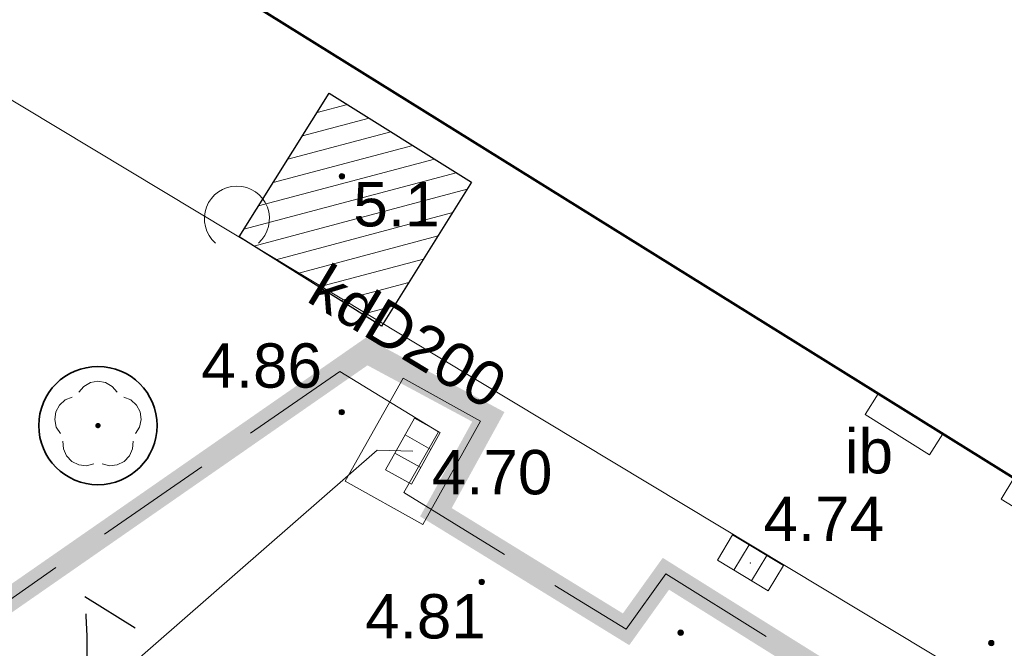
# Model space of a CAD drawing. Extents: x 5477758 to 5478338, y 5918274 to 5918502.
# Tile 50 of 121: x 5477917 to 5477933, y 5918383 to 5918394. Entities that reach past the tile are written whole.
import ezdxf
from ezdxf.enums import TextEntityAlignment as Align

# ---------------------------------------------------------------- set-up
doc = ezdxf.new("R2010")
doc.units = 0
doc.header["$PDSIZE"] = 0.75
for name, pattern in [('budynki akt$0$DASHED', [19.05, 12.7, -6.35]), ('PRZER1-1', [2, 1, -1]), ('PRZER2-1', [3, 2, -1])]:
    doc.linetypes.add(name, pattern=pattern)
doc.layers.get('0').update_dxf_attribs({"color": 8, "linetype": 'CONTINUOUS', "lineweight": 13})
for name, color, linetype, lineweight in [('0_granica 10m od okien', 8, 'CONTINUOUS', 0), ('0_podziały zieleni średniowysokiej i nasadzeń niskich', 8, 'CONTINUOUS', 0), ('A_GRANICA OPRACOWANIA', 8, 'CONTINUOUS', 0), ('GESBZO', 8, 'CONTINUOUS', 50), ('GSPRDL', 8, 'CONTINUOUS', 18), ('GSSIIN', 8, 'CONTINUOUS', 18), ('GSSIIN_O', 8, 'CONTINUOUS', 18), ('GSSKOD', 8, 'PRZER2-1', 18), ('GULKPR', 8, 'CONTINUOUS', 18), ('GULKPR_O', 8, 'CONTINUOUS', 18), ('GUPKKS', 8, 'CONTINUOUS', 18), ('GUPPRZ', 8, 'CONTINUOUS', 18), ('GUPPRZ_O', 8, 'CONTINUOUS', 18), ('OT_Rzedna', 8, 'CONTINUOUS', 18), ('pomiar', 8, 'CONTINUOUS', 18), ('wysokosci', 8, 'CONTINUOUS', 18), ('ZZ_grupa', 8, 'CONTINUOUS', 30), ('ZZ_grupa-krzewow-szraf', 8, 'CONTINUOUS', 13), ('ZZ_korona', 8, 'CONTINUOUS', 35)]:
    doc.layers.add(name, color=color, linetype=linetype, lineweight=lineweight)
doc.styles.add('GEO-INFO', font='arial.ttf')

# ---------------------------------------------------------------- blocks, each defined once
blk = doc.blocks.new('POINT')
at = {"color": 0}
blk.add_point((0, 0), dxfattribs=at)
blk = doc.blocks.new('SUUS05')
at = {"color": 0}
blk.add_lwpolyline([(0.5, -0.25), (-0.5, -0.25), (-0.5, 0.25), (0.5, 0.25)], close=True, dxfattribs=at)
for points in [[(-0.175, -0.25), (-0.175, 0.25)], [(0.175, -0.25), (0.175, 0.25)]]:
    blk.add_lwpolyline(points, dxfattribs=at)
blk = doc.blocks.new('OTZK_1')
at = {"color": 0, "linetype": 'Continuous', "lineweight": 18}
blk.add_arc((0, 0), 1.1, 311.1859, 228.8141, dxfattribs=at)
blk = doc.blocks.new('OTRN')
at = {"linetype": 'Continuous', "lineweight": 13}
blk.add_hatch(color=0, dxfattribs=at).paths.add_polyline_path([(0, -0.091, 1), (0, 0.091, 1)])
at = {"color": 0, "linetype": 'Continuous', "lineweight": 13}
blk.add_circle((0, 0), 0.0906, dxfattribs=at)
blk = doc.blocks.new('SPDLP')
blk.add_hatch(color=0).paths.add_polyline_path([(0, -0.09), (0.027812, -0.085595), (0.052901, -0.072812), (0.072812, -0.052901), (0.085595, -0.027812), (0.09, 0), (0.085595, 0.027812), (0.072812, 0.052901), (0.052901, 0.072812), (0.027812, 0.085595), (0, 0.09), (-0.027812, 0.085595), (-0.052901, 0.072812), (-0.072812, 0.052901), (-0.085595, 0.027812), (-0.09, 0), (-0.085595, -0.027812), (-0.072812, -0.052901), (-0.052901, -0.072812), (-0.027812, -0.085595)])
at = {"color": 0}
for points in [[(-0.648554, 1.126667), (-0.481106, 1.325358), (-0.255912, 1.454989), (0, 1.5), (0.255912, 1.454989), (0.481106, 1.325358), (0.648554, 1.126667)], [(-1.271938, -0.268652), (-1.40916, -0.048001), (-1.462858, 0.20623), (-1.426585, 0.463525), (-1.304695, 0.693003), (-1.11182, 0.867117), (-0.871109, 0.964971)], [(0.871109, 0.964971), (1.11182, 0.867117), (1.304695, 0.693003), (1.426585, 0.463525), (1.462858, 0.20623), (1.40916, -0.048001), (1.271938, -0.268652)], [(-0.137547, -1.292703), (-0.389802, -1.355024), (-0.648184, -1.327532), (-0.881678, -1.213525), (-1.062258, -1.026689), (-1.168249, -0.78945), (-1.186929, -0.530282)], [(1.186929, -0.530282), (1.168249, -0.78945), (1.062258, -1.026689), (0.881678, -1.213525), (0.648184, -1.327532), (0.389802, -1.355024), (0.137547, -1.292703)]]:
    blk.add_lwpolyline(points, dxfattribs=at)

msp = doc.modelspace()

# ---------------------------------------------------------------- hatches: boundary and pattern name
at = {"layer": 'ZZ_grupa-krzewow-szraf'}
h = msp.add_hatch(dxfattribs=at)
h.set_pattern_fill('ANSI31', color=256, scale=0.1, angle=90)
h.set_pattern_definition([(194.933, (5477837.84446, 5918344.9947), (0.0818164, -0.3067773), [])])
h.paths.add_polyline_path([(5477922.818, 5918388.403), (5477924.339, 5918390.833), (5477921.932, 5918392.34), (5477920.411, 5918389.91)])

# ---------------------------------------------------------------- linework, layer by layer
at = {"layer": '0_granica 10m od okien', "linetype": 'PRZER1-1', "lineweight": 30}
msp.add_lwpolyline([(5477917.802, 5918383.828), (5477942.881, 5918368.215)], dxfattribs=at)
msp.add_arc((5477907.843, 5918382.921), 10, 334.8767, 5.2081, dxfattribs=at)
at = {"layer": '0_podziały zieleni średniowysokiej i nasadzeń niskich'}
msp.add_lwpolyline([(5477922.203, 5918385.779), (5477923.513, 5918385.047), (5477924.488, 5918386.793), (5477923.179, 5918387.524)], close=True, dxfattribs=at)
at = {"layer": 'A_GRANICA OPRACOWANIA', "linetype": 'budynki akt$0$DASHED', "ltscale": 0.1, "const_width": 0.4}
msp.add_lwpolyline([(5477939.869, 5918356.504), (5477940.619, 5918356.896), (5477942.101, 5918363.93), (5477943.898, 5918372.463), (5477938.811, 5918375.814), (5477939.356, 5918376.864), (5477927.622, 5918384.214), (5477926.949, 5918383.275), (5477923.735, 5918385.254), (5477924.621, 5918386.867), (5477922.565, 5918387.972), (5477915.954, 5918383.377), (5477911.642, 5918380.121), (5477912.501, 5918379.46), (5477913.835, 5918377.89), (5477914.426, 5918376.774), (5477916.433, 5918371.286), (5477916.349, 5918370.613), (5477938.795, 5918354.966), (5477939.869, 5918356.504)], dxfattribs=at)
at = {"layer": 'GESBZO', "linetype": 'Continuous', "lineweight": 50}
msp.add_lwpolyline([(5477967.119, 5918364.903), (5477911.982, 5918399.231)], dxfattribs=at)
at = {"layer": 'GSSIIN', "linetype": 'Continuous', "lineweight": 18}
for points in [[(5477932.078, 5918386.224), (5477932.302, 5918386.58), (5477931.212, 5918387.259), (5477930.991, 5918386.908)], [(5477934.378, 5918384.81), (5477934.589, 5918385.156), (5477933.505, 5918385.831), (5477933.288, 5918385.477)]]:
    msp.add_lwpolyline(points, close=True, dxfattribs=at)
at = {"layer": 'GSSKOD', "linetype": 'PRZER2-1', "lineweight": 18}
msp.add_lwpolyline([(5477913.201, 5918381.474), (5477922.112, 5918387.635), (5477923.78, 5918386.612), (5477923.191, 5918385.588), (5477926.949, 5918383.275), (5477927.622, 5918384.214), (5477939.356, 5918376.864), (5477938.811, 5918375.814), (5477943.898, 5918372.463), (5477940.619, 5918356.896), (5477940.619, 5918356.896)], dxfattribs=at)
at = {"layer": 'GULKPR', "linetype": 'Continuous', "lineweight": 18}
for points in [[(5477938.504, 5918379.01), (5477904.421, 5918399.536)], [(5477923.346, 5918386.286), (5477922.742, 5918386.303), (5477910.49, 5918375.599)]]:
    msp.add_lwpolyline(points, dxfattribs=at)
at = {"layer": 'OT_Rzedna'}
msp.add_point((5477927.872, 5918383.218), dxfattribs=at)
at = {"layer": 'ZZ_grupa'}
msp.add_lwpolyline([(5477924.339, 5918390.833), (5477922.818, 5918388.403), (5477920.411, 5918389.91), (5477921.932, 5918392.34)], close=True, dxfattribs=at)
at = {"layer": 'ZZ_korona'}
msp.add_circle((5477918.023, 5918386.719), 1, dxfattribs=at)

# ---------------------------------------------------------------- block references
at = {"layer": 'GSPRDL', "lineweight": 18, "xscale": 0.5, "yscale": 0.5}
msp.add_blockref('SPDLP', (5477918.023, 5918386.719), dxfattribs=at)
at = {"layer": 'GUPKKS', "lineweight": 18}
for p, rotation in [((5477923.346, 5918386.286), 240.8047819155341), ((5477929.05, 5918384.398), 328.9947558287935)]:
    msp.add_blockref('SUUS05', p, dxfattribs=dict(at, rotation=rotation))
at = {"layer": 'GUPPRZ', "lineweight": 18}
for p in [(5477922.742, 5918386.303), (5477929.05, 5918384.398)]:
    msp.add_blockref('POINT', p, dxfattribs=at)
at = {"layer": 'OT_Rzedna', "linetype": 'Continuous', "xscale": 0.5, "yscale": 0.5, "zscale": 0.5}
for p in [(5477922.146, 5918390.935), (5477922.144, 5918386.946), (5477924.51, 5918384.077), (5477927.872, 5918383.218), (5477933.122, 5918383.043)]:
    msp.add_blockref('OTRN', p, dxfattribs=at)
at = {"layer": 'pomiar', "linetype": 'Continuous', "xscale": 0.5, "yscale": 0.5, "zscale": 0.5}
msp.add_blockref('OTZK_1', (5477920.372, 5918390.22), dxfattribs=at)

# ---------------------------------------------------------------- texts
at = {"layer": 'GSSIIN_O', "linetype": 'Continuous', "lineweight": 0, "style": 'GEO-INFO'}
msp.add_text('ib', height=0.75, dxfattribs=at).set_placement((5477931.054, 5918386.3), align=Align.MIDDLE)
at = {"layer": 'GULKPR_O', "linetype": 'Continuous', "lineweight": 0, "style": 'GEO-INFO'}
msp.add_text('kdD200', height=0.75, rotation=328.943, dxfattribs=at).set_placement((5477923.269, 5918388.237), align=Align.MIDDLE)
at = {"layer": 'GUPPRZ_O', "linetype": 'Continuous', "lineweight": 0, "style": 'GEO-INFO'}
for s, p in [('4.70', (5477923.665, 5918385.932)), ('4.74', (5477929.271, 5918385.143))]:
    msp.add_text(s, height=0.75, dxfattribs=at).set_placement(p, align=Align.MIDDLE_LEFT)
at = {"layer": 'pomiar', "style": 'GEO-INFO'}
for s, p in [('5.1', (5477922.34, 5918390.837)), ('4.86', (5477919.771, 5918388.11))]:
    msp.add_text(s, height=0.75, dxfattribs=at).set_placement(p, align=Align.TOP_LEFT)
at = {"layer": 'wysokosci', "style": 'GEO-INFO'}
msp.add_text('4.81', height=0.75, dxfattribs=at).set_placement((5477922.539, 5918383.87), align=Align.TOP_LEFT)

doc.saveas('drawing.dxf')
